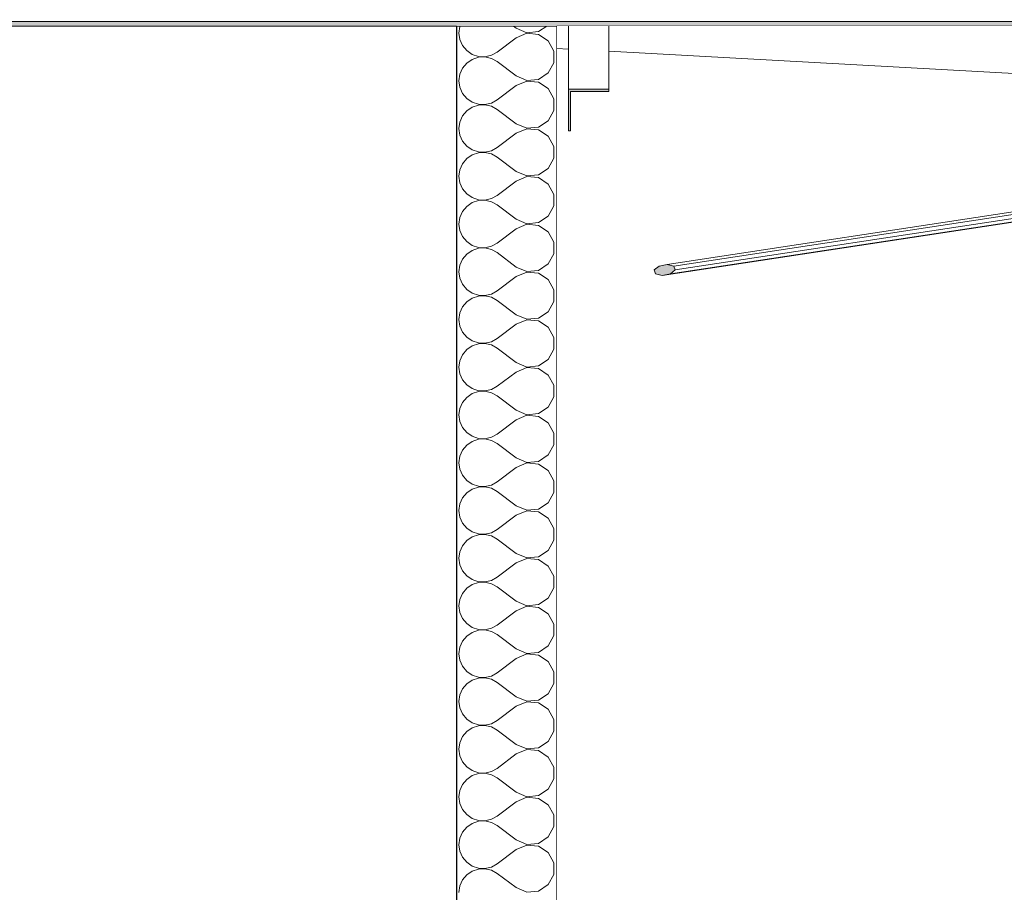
# Model space of a CAD drawing. Header units: millimetres. Extents: x -12989 to 402831, y -50461 to 30884.
# Tile 62 of 175: x 365589 to 367061, y -40675 to -39369. Entities that reach past the tile are written whole.
import ezdxf

# ---------------------------------------------------------------- set-up
doc = ezdxf.new("R2010")
doc.units = ezdxf.units.MM
doc.header["$MEASUREMENT"] = 0
doc.linetypes.add('Wipeout_Contour', pattern=[1000, 0, -1000])
for name, color, linetype in [('A_OZN_ODNOSNIKI', 7, 'Continuous'), ('AS_Belki.Import IFC', 7, 'Continuous'), ('Nowe_04-ŚCIANY DZIAŁOWE', 7, 'Continuous'), ('Nowe_A__DACHY', 7, 'Continuous')]:
    doc.layers.add(name, color=color, linetype=linetype)
for name, color, linetype, lineweight in [('A_OZN_ODNOSNIKI_Nr_pióra__6', 7, 'Continuous', 13), ('A_OZN_ODNOSNIKI_Nr_pióra__85', 7, 'Continuous', 13), ('AS_Belki.Import IFC_Nr_pióra__1', 7, 'Continuous', 13), ('AS_Belki.Import IFC_Nr_pióra__90', 7, 'Continuous', 13), ('Nowe_04-ŚCIANY DZIAŁOWE_Nr_pióra__27', 7, 'Continuous', 25), ('Nowe_A__DACHY_Nr_pióra__52', 7, 'Continuous', 15), ('Nowe_A__DACHY_Nr_pióra__72', 7, 'Continuous', 13)]:
    doc.layers.add(name, color=color, linetype=linetype, lineweight=lineweight)
doc.layers.add('Nowe_04-ŚCIANY DZIAŁOWE_Nr_pióra__174', color=7, linetype='Continuous', lineweight=5, true_color=0x6a6a6a)
doc.layers.add('Nowe_A__DACHY_Nr_pióra__162', color=7, linetype='Continuous', lineweight=5, true_color=0x6a6a6a)
doc.styles.add('STYL_AUTOMATYCZNY_6', font='arial.ttf')

# ---------------------------------------------------------------- blocks, each defined once
blk = doc.blocks.new('*X18', base_point=(362576.7, -45960.6))
at = {"layer": 'Nowe_04-ŚCIANY DZIAŁOWE_Nr_pióra__174', "color": 251, "linetype": 'Continuous', "lineweight": 5, "true_color": 0x6a6a6a}
for p, q in [((366247.6, -39378.9), (366247.4, -39379.4)), ((366331.8, -39382), (366327.6, -39378.9)), ((366365.1, -39387.1), (366377.5, -39378.9)), ((366247.4, -39379.4), (366246.1, -39389.2)), ((366246.1, -39389.2), (366247.4, -39398.9)), ((366331.8, -39382), (366347.8, -39388.8)), ((366347.8, -39389.6), (366331.8, -39396.3)), ((366347.8, -39388.8), (366365.1, -39387.1)), ((366365.1, -39391.2), (366347.8, -39389.6)), ((366379.6, -39400.8), (366365.1, -39391.2)), ((366247.4, -39398.9), (366251.4, -39407.9)), ((366251.4, -39407.9), (366257.7, -39415.5)), ((366331.8, -39396.3), (366303.2, -39417.7)), ((366387.8, -39416.2), (366379.6, -39400.8)), ((366257.7, -39415.5), (366265.8, -39421.1)), ((366265.8, -39421.1), (366275.1, -39424.3)), ((366285, -39424.7), (366294.6, -39422.5)), ((366294.6, -39422.5), (366303.2, -39417.7)), ((366387.8, -39433.6), (366387.8, -39416.2)), ((366257.7, -39434.2), (366251.4, -39441.8)), ((366265.8, -39428.6), (366257.7, -39434.2)), ((366275.1, -39425.5), (366265.8, -39428.6)), ((366275.1, -39424.3), (366285, -39424.7)), ((366285, -39425), (366275.1, -39425.5)), ((366294.6, -39427.3), (366285, -39425)), ((366303.2, -39432), (366294.6, -39427.3)), ((366331.8, -39453.4), (366303.2, -39432)), ((366379.6, -39448.9), (366387.8, -39433.6)), ((366247.4, -39450.8), (366246.1, -39460.6)), ((366251.4, -39441.8), (366247.4, -39450.8)), ((366365.1, -39458.5), (366379.6, -39448.9)), ((366246.1, -39460.6), (366247.4, -39470.4)), ((366331.8, -39453.4), (366347.8, -39460.2)), ((366347.8, -39461), (366331.8, -39467.7)), ((366347.8, -39460.2), (366365.1, -39458.5)), ((366365.1, -39462.6), (366347.8, -39461)), ((366379.6, -39472.3), (366365.1, -39462.6)), ((366247.4, -39470.4), (366251.4, -39479.4)), ((366251.4, -39479.4), (366257.7, -39487)), ((366331.8, -39467.7), (366303.2, -39489.2)), ((366387.8, -39487.6), (366379.6, -39472.3)), ((366257.7, -39487), (366265.8, -39492.5)), ((366265.8, -39492.5), (366275.1, -39495.7)), ((366275.1, -39495.7), (366285, -39496.2)), ((366285, -39496.5), (366275.1, -39496.9)), ((366285, -39496.2), (366294.6, -39493.9)), ((366294.6, -39498.7), (366285, -39496.5)), ((366294.6, -39493.9), (366303.2, -39489.2)), ((366387.8, -39505), (366387.8, -39487.6)), ((366257.7, -39505.7), (366251.4, -39513.2)), ((366265.8, -39500.1), (366257.7, -39505.7)), ((366275.1, -39496.9), (366265.8, -39500.1)), ((366303.2, -39503.4), (366294.6, -39498.7)), ((366331.8, -39524.9), (366303.2, -39503.4)), ((366379.6, -39520.3), (366387.8, -39505)), ((366247.4, -39522.3), (366246.1, -39532)), ((366251.4, -39513.2), (366247.4, -39522.3)), ((366331.8, -39524.9), (366347.8, -39531.6)), ((366365.1, -39530), (366379.6, -39520.3)), ((366246.1, -39532), (366247.4, -39541.8)), ((366331.8, -39539.2), (366303.2, -39560.6)), ((366347.8, -39532.4), (366331.8, -39539.2)), ((366347.8, -39531.6), (366365.1, -39530)), ((366365.1, -39534.1), (366347.8, -39532.4)), ((366379.6, -39543.7), (366365.1, -39534.1)), ((366247.4, -39541.8), (366251.4, -39550.8)), ((366251.4, -39550.8), (366257.7, -39558.4)), ((366387.8, -39559), (366379.6, -39543.7)), ((366257.7, -39558.4), (366265.8, -39564)), ((366265.8, -39564), (366275.1, -39567.1)), ((366275.1, -39568.4), (366265.8, -39571.5)), ((366275.1, -39567.1), (366285, -39567.6)), ((366285, -39567.9), (366275.1, -39568.4)), ((366285, -39567.6), (366294.6, -39565.4)), ((366294.6, -39570.1), (366285, -39567.9)), ((366294.6, -39565.4), (366303.2, -39560.6)), ((366303.2, -39574.9), (366294.6, -39570.1)), ((366387.8, -39576.4), (366387.8, -39559)), ((366251.4, -39584.7), (366247.4, -39593.7)), ((366257.7, -39577.1), (366251.4, -39584.7)), ((366265.8, -39571.5), (366257.7, -39577.1)), ((366331.8, -39596.3), (366303.2, -39574.9)), ((366379.6, -39591.8), (366387.8, -39576.4)), ((366247.4, -39593.7), (366246.1, -39603.4)), ((366331.8, -39596.3), (366347.8, -39603)), ((366365.1, -39601.4), (366379.6, -39591.8)), ((366246.1, -39603.4), (366247.4, -39613.2)), ((366247.4, -39613.2), (366251.4, -39622.2)), ((366331.8, -39610.6), (366303.2, -39632)), ((366347.8, -39603.9), (366331.8, -39610.6)), ((366347.8, -39603), (366365.1, -39601.4)), ((366365.1, -39605.5), (366347.8, -39603.9)), ((366379.6, -39615.1), (366365.1, -39605.5)), ((366251.4, -39622.2), (366257.7, -39629.8)), ((366387.8, -39630.5), (366379.6, -39615.1)), ((366257.7, -39629.8), (366265.8, -39635.4)), ((366265.8, -39642.9), (366257.7, -39648.5)), ((366265.8, -39635.4), (366275.1, -39638.5)), ((366275.1, -39639.8), (366265.8, -39642.9)), ((366275.1, -39638.5), (366285, -39639)), ((366285, -39639.3), (366275.1, -39639.8)), ((366285, -39639), (366294.6, -39636.8)), ((366294.6, -39641.5), (366285, -39639.3)), ((366294.6, -39636.8), (366303.2, -39632)), ((366303.2, -39646.3), (366294.6, -39641.5)), ((366387.8, -39647.9), (366387.8, -39630.5)), ((366251.4, -39656.1), (366247.4, -39665.1)), ((366257.7, -39648.5), (366251.4, -39656.1)), ((366331.8, -39667.7), (366303.2, -39646.3)), ((366379.6, -39663.2), (366387.8, -39647.9)), ((366247.4, -39665.1), (366246.1, -39674.9)), ((366331.8, -39667.7), (366347.8, -39674.5)), ((366347.8, -39674.5), (366365.1, -39672.8)), ((366365.1, -39672.8), (366379.6, -39663.2)), ((366246.1, -39674.9), (366247.4, -39684.6)), ((366247.4, -39684.6), (366251.4, -39693.7)), ((366331.8, -39682), (366303.2, -39703.4)), ((366347.8, -39675.3), (366331.8, -39682)), ((366365.1, -39676.9), (366347.8, -39675.3)), ((366379.6, -39686.6), (366365.1, -39676.9)), ((366387.8, -39701.9), (366379.6, -39686.6)), ((366251.4, -39693.7), (366257.7, -39701.2)), ((366257.7, -39701.2), (366265.8, -39706.8)), ((366387.8, -39719.3), (366387.8, -39701.9)), ((366265.8, -39714.4), (366257.7, -39719.9)), ((366265.8, -39706.8), (366275.1, -39710)), ((366275.1, -39711.2), (366265.8, -39714.4)), ((366275.1, -39710), (366285, -39710.4)), ((366285, -39710.7), (366275.1, -39711.2)), ((366285, -39710.4), (366294.6, -39708.2)), ((366294.6, -39713), (366285, -39710.7)), ((366294.6, -39708.2), (366303.2, -39703.4)), ((366303.2, -39717.7), (366294.6, -39713)), ((366251.4, -39727.5), (366247.4, -39736.5)), ((366257.7, -39719.9), (366251.4, -39727.5)), ((366331.8, -39739.2), (366303.2, -39717.7)), ((366379.6, -39734.6), (366387.8, -39719.3)), ((366247.4, -39736.5), (366246.1, -39746.3)), ((366246.1, -39746.3), (366247.4, -39756.1)), ((366331.8, -39739.2), (366347.8, -39745.9)), ((366347.8, -39746.7), (366331.8, -39753.4)), ((366347.8, -39745.9), (366365.1, -39744.3)), ((366365.1, -39748.4), (366347.8, -39746.7)), ((366365.1, -39744.3), (366379.6, -39734.6)), ((366247.4, -39756.1), (366251.4, -39765.1)), ((366331.8, -39753.4), (366303.2, -39774.9)), ((366379.6, -39758), (366365.1, -39748.4)), ((366387.8, -39773.3), (366379.6, -39758)), ((366251.4, -39765.1), (366257.7, -39772.7)), ((366257.7, -39772.7), (366265.8, -39778.3)), ((366294.6, -39779.6), (366303.2, -39774.9)), ((366387.8, -39790.7), (366387.8, -39773.3)), ((366265.8, -39785.8), (366257.7, -39791.4)), ((366265.8, -39778.3), (366275.1, -39781.4)), ((366275.1, -39782.6), (366265.8, -39785.8)), ((366275.1, -39781.4), (366285, -39781.9)), ((366285, -39782.2), (366275.1, -39782.6)), ((366285, -39781.9), (366294.6, -39779.6)), ((366294.6, -39784.4), (366285, -39782.2)), ((366303.2, -39789.2), (366294.6, -39784.4)), ((366331.8, -39810.6), (366303.2, -39789.2)), ((366379.6, -39806.1), (366387.8, -39790.7)), ((366251.4, -39799), (366247.4, -39808)), ((366257.7, -39791.4), (366251.4, -39799)), ((366247.4, -39808), (366246.1, -39817.7)), ((366246.1, -39817.7), (366247.4, -39827.5)), ((366331.8, -39810.6), (366347.8, -39817.3)), ((366347.8, -39818.1), (366331.8, -39824.9)), ((366347.8, -39817.3), (366365.1, -39815.7)), ((366365.1, -39819.8), (366347.8, -39818.1)), ((366365.1, -39815.7), (366379.6, -39806.1)), ((366379.6, -39829.4), (366365.1, -39819.8)), ((366247.4, -39827.5), (366251.4, -39836.5)), ((366331.8, -39824.9), (366303.2, -39846.3)), ((366387.8, -39844.8), (366379.6, -39829.4)), ((366251.4, -39836.5), (366257.7, -39844.1)), ((366257.7, -39844.1), (366265.8, -39849.7)), ((366265.8, -39849.7), (366275.1, -39852.8)), ((366294.6, -39851.1), (366303.2, -39846.3)), ((366387.8, -39862.1), (366387.8, -39844.8)), ((366257.7, -39862.8), (366251.4, -39870.4)), ((366265.8, -39857.2), (366257.7, -39862.8)), ((366275.1, -39854.1), (366265.8, -39857.2)), ((366275.1, -39852.8), (366285, -39853.3)), ((366285, -39853.6), (366275.1, -39854.1)), ((366285, -39853.3), (366294.6, -39851.1)), ((366294.6, -39855.8), (366285, -39853.6)), ((366303.2, -39860.6), (366294.6, -39855.8)), ((366331.8, -39882), (366303.2, -39860.6)), ((366379.6, -39877.5), (366387.8, -39862.1)), ((366247.4, -39879.4), (366246.1, -39889.2)), ((366251.4, -39870.4), (366247.4, -39879.4)), ((366365.1, -39887.1), (366379.6, -39877.5)), ((366246.1, -39889.2), (366247.4, -39898.9)), ((366331.8, -39882), (366347.8, -39888.8)), ((366347.8, -39889.6), (366331.8, -39896.3)), ((366347.8, -39888.8), (366365.1, -39887.1)), ((366365.1, -39891.2), (366347.8, -39889.6)), ((366379.6, -39900.8), (366365.1, -39891.2)), ((366247.4, -39898.9), (366251.4, -39907.9)), ((366251.4, -39907.9), (366257.7, -39915.5)), ((366331.8, -39896.3), (366303.2, -39917.7)), ((366387.8, -39916.2), (366379.6, -39900.8)), ((366257.7, -39915.5), (366265.8, -39921.1)), ((366265.8, -39921.1), (366275.1, -39924.3)), ((366285, -39924.7), (366294.6, -39922.5)), ((366294.6, -39922.5), (366303.2, -39917.7)), ((366387.8, -39933.6), (366387.8, -39916.2)), ((366257.7, -39934.2), (366251.4, -39941.8)), ((366265.8, -39928.6), (366257.7, -39934.2)), ((366275.1, -39925.5), (366265.8, -39928.6)), ((366275.1, -39924.3), (366285, -39924.7)), ((366285, -39925), (366275.1, -39925.5)), ((366294.6, -39927.3), (366285, -39925)), ((366303.2, -39932), (366294.6, -39927.3)), ((366331.8, -39953.4), (366303.2, -39932)), ((366379.6, -39948.9), (366387.8, -39933.6)), ((366247.4, -39950.8), (366246.1, -39960.6)), ((366251.4, -39941.8), (366247.4, -39950.8)), ((366365.1, -39958.5), (366379.6, -39948.9)), ((366246.1, -39960.6), (366247.4, -39970.4)), ((366331.8, -39967.7), (366303.2, -39989.2)), ((366331.8, -39953.4), (366347.8, -39960.2)), ((366347.8, -39961), (366331.8, -39967.7)), ((366347.8, -39960.2), (366365.1, -39958.5)), ((366365.1, -39962.6), (366347.8, -39961)), ((366379.6, -39972.3), (366365.1, -39962.6)), ((366247.4, -39970.4), (366251.4, -39979.4)), ((366251.4, -39979.4), (366257.7, -39987)), ((366387.8, -39987.6), (366379.6, -39972.3)), ((366257.7, -39987), (366265.8, -39992.5)), ((366265.8, -39992.5), (366275.1, -39995.7)), ((366275.1, -39996.9), (366265.8, -40000.1)), ((366275.1, -39995.7), (366285, -39996.2)), ((366285, -39996.5), (366275.1, -39996.9)), ((366285, -39996.2), (366294.6, -39993.9)), ((366294.6, -39998.7), (366285, -39996.5)), ((366294.6, -39993.9), (366303.2, -39989.2)), ((366387.8, -40005), (366387.8, -39987.6)), ((366257.7, -40005.7), (366251.4, -40013.2)), ((366265.8, -40000.1), (366257.7, -40005.7)), ((366303.2, -40003.4), (366294.6, -39998.7)), ((366331.8, -40024.9), (366303.2, -40003.4)), ((366379.6, -40020.3), (366387.8, -40005)), ((366247.4, -40022.3), (366246.1, -40032)), ((366251.4, -40013.2), (366247.4, -40022.3)), ((366331.8, -40024.9), (366347.8, -40031.6)), ((366365.1, -40030), (366379.6, -40020.3)), ((366246.1, -40032), (366247.4, -40041.8)), ((366331.8, -40039.2), (366303.2, -40060.6)), ((366347.8, -40032.4), (366331.8, -40039.2)), ((366347.8, -40031.6), (366365.1, -40030)), ((366365.1, -40034.1), (366347.8, -40032.4)), ((366379.6, -40043.7), (366365.1, -40034.1)), ((366247.4, -40041.8), (366251.4, -40050.8)), ((366251.4, -40050.8), (366257.7, -40058.4)), ((366387.8, -40059), (366379.6, -40043.7)), ((366257.7, -40058.4), (366265.8, -40064)), ((366265.8, -40064), (366275.1, -40067.1)), ((366275.1, -40068.4), (366265.8, -40071.5)), ((366275.1, -40067.1), (366285, -40067.6)), ((366285, -40067.9), (366275.1, -40068.4)), ((366285, -40067.6), (366294.6, -40065.4)), ((366294.6, -40070.1), (366285, -40067.9)), ((366294.6, -40065.4), (366303.2, -40060.6)), ((366303.2, -40074.9), (366294.6, -40070.1)), ((366387.8, -40076.4), (366387.8, -40059)), ((366251.4, -40084.7), (366247.4, -40093.7)), ((366257.7, -40077.1), (366251.4, -40084.7)), ((366265.8, -40071.5), (366257.7, -40077.1)), ((366331.8, -40096.3), (366303.2, -40074.9)), ((366379.6, -40091.8), (366387.8, -40076.4)), ((366247.4, -40093.7), (366246.1, -40103.4)), ((366331.8, -40096.3), (366347.8, -40103)), ((366365.1, -40101.4), (366379.6, -40091.8)), ((366246.1, -40103.4), (366247.4, -40113.2)), ((366247.4, -40113.2), (366251.4, -40122.2)), ((366331.8, -40110.6), (366303.2, -40132)), ((366347.8, -40103.9), (366331.8, -40110.6)), ((366347.8, -40103), (366365.1, -40101.4)), ((366365.1, -40105.5), (366347.8, -40103.9)), ((366379.6, -40115.1), (366365.1, -40105.5)), ((366251.4, -40122.2), (366257.7, -40129.8)), ((366387.8, -40130.5), (366379.6, -40115.1)), ((366257.7, -40129.8), (366265.8, -40135.4)), ((366265.8, -40142.9), (366257.7, -40148.5)), ((366265.8, -40135.4), (366275.1, -40138.5)), ((366275.1, -40139.8), (366265.8, -40142.9)), ((366275.1, -40138.5), (366285, -40139)), ((366285, -40139.3), (366275.1, -40139.8)), ((366285, -40139), (366294.6, -40136.8)), ((366294.6, -40141.5), (366285, -40139.3)), ((366294.6, -40136.8), (366303.2, -40132)), ((366303.2, -40146.3), (366294.6, -40141.5)), ((366387.8, -40147.9), (366387.8, -40130.5)), ((366251.4, -40156.1), (366247.4, -40165.1)), ((366257.7, -40148.5), (366251.4, -40156.1)), ((366331.8, -40167.7), (366303.2, -40146.3)), ((366379.6, -40163.2), (366387.8, -40147.9)), ((366247.4, -40165.1), (366246.1, -40174.9)), ((366331.8, -40167.7), (366347.8, -40174.5)), ((366347.8, -40174.5), (366365.1, -40172.8)), ((366365.1, -40172.8), (366379.6, -40163.2)), ((366246.1, -40174.9), (366247.4, -40184.6)), ((366247.4, -40184.6), (366251.4, -40193.7)), ((366331.8, -40182), (366303.2, -40203.4)), ((366347.8, -40175.3), (366331.8, -40182)), ((366365.1, -40176.9), (366347.8, -40175.3)), ((366379.6, -40186.6), (366365.1, -40176.9)), ((366387.8, -40201.9), (366379.6, -40186.6)), ((366251.4, -40193.7), (366257.7, -40201.2)), ((366257.7, -40201.2), (366265.8, -40206.8)), ((366387.8, -40219.3), (366387.8, -40201.9)), ((366265.8, -40214.4), (366257.7, -40219.9)), ((366265.8, -40206.8), (366275.1, -40210)), ((366275.1, -40211.2), (366265.8, -40214.4)), ((366275.1, -40210), (366285, -40210.4)), ((366285, -40210.7), (366275.1, -40211.2)), ((366285, -40210.4), (366294.6, -40208.2)), ((366294.6, -40213), (366285, -40210.7)), ((366294.6, -40208.2), (366303.2, -40203.4)), ((366303.2, -40217.7), (366294.6, -40213)), ((366331.8, -40239.2), (366303.2, -40217.7)), ((366251.4, -40227.5), (366247.4, -40236.5)), ((366257.7, -40219.9), (366251.4, -40227.5)), ((366379.6, -40234.6), (366387.8, -40219.3)), ((366247.4, -40236.5), (366246.1, -40246.3)), ((366246.1, -40246.3), (366247.4, -40256.1)), ((366331.8, -40239.2), (366347.8, -40245.9)), ((366347.8, -40246.7), (366331.8, -40253.4)), ((366347.8, -40245.9), (366365.1, -40244.3)), ((366365.1, -40248.4), (366347.8, -40246.7)), ((366365.1, -40244.3), (366379.6, -40234.6)), ((366247.4, -40256.1), (366251.4, -40265.1)), ((366331.8, -40253.4), (366303.2, -40274.9)), ((366379.6, -40258), (366365.1, -40248.4)), ((366387.8, -40273.3), (366379.6, -40258)), ((366251.4, -40265.1), (366257.7, -40272.7)), ((366257.7, -40272.7), (366265.8, -40278.3)), ((366294.6, -40279.6), (366303.2, -40274.9)), ((366387.8, -40290.7), (366387.8, -40273.3)), ((366257.7, -40291.4), (366251.4, -40299)), ((366265.8, -40285.8), (366257.7, -40291.4)), ((366265.8, -40278.3), (366275.1, -40281.4)), ((366275.1, -40282.6), (366265.8, -40285.8)), ((366275.1, -40281.4), (366285, -40281.9)), ((366285, -40282.2), (366275.1, -40282.6)), ((366285, -40281.9), (366294.6, -40279.6)), ((366294.6, -40284.4), (366285, -40282.2)), ((366303.2, -40289.2), (366294.6, -40284.4)), ((366331.8, -40310.6), (366303.2, -40289.2)), ((366379.6, -40306.1), (366387.8, -40290.7)), ((366251.4, -40299), (366247.4, -40308)), ((366365.1, -40315.7), (366379.6, -40306.1)), ((366247.4, -40308), (366246.1, -40317.7)), ((366246.1, -40317.7), (366247.4, -40327.5)), ((366331.8, -40310.6), (366347.8, -40317.3)), ((366347.8, -40318.1), (366331.8, -40324.9)), ((366347.8, -40317.3), (366365.1, -40315.7)), ((366365.1, -40319.8), (366347.8, -40318.1)), ((366379.6, -40329.4), (366365.1, -40319.8)), ((366247.4, -40327.5), (366251.4, -40336.5)), ((366331.8, -40324.9), (366303.2, -40346.3)), ((366387.8, -40344.8), (366379.6, -40329.4)), ((366251.4, -40336.5), (366257.7, -40344.1)), ((366257.7, -40344.1), (366265.8, -40349.7)), ((366265.8, -40349.7), (366275.1, -40352.8)), ((366294.6, -40351.1), (366303.2, -40346.3)), ((366387.8, -40362.1), (366387.8, -40344.8)), ((366257.7, -40362.8), (366251.4, -40370.4)), ((366265.8, -40357.2), (366257.7, -40362.8)), ((366275.1, -40354.1), (366265.8, -40357.2)), ((366275.1, -40352.8), (366285, -40353.3)), ((366285, -40353.6), (366275.1, -40354.1)), ((366285, -40353.3), (366294.6, -40351.1)), ((366294.6, -40355.8), (366285, -40353.6)), ((366303.2, -40360.6), (366294.6, -40355.8)), ((366331.8, -40382), (366303.2, -40360.6)), ((366379.6, -40377.5), (366387.8, -40362.1)), ((366247.4, -40379.4), (366246.1, -40389.2)), ((366251.4, -40370.4), (366247.4, -40379.4)), ((366365.1, -40387.1), (366379.6, -40377.5)), ((366246.1, -40389.2), (366247.4, -40398.9)), ((366331.8, -40382), (366347.8, -40388.8)), ((366347.8, -40389.6), (366331.8, -40396.3)), ((366347.8, -40388.8), (366365.1, -40387.1)), ((366365.1, -40391.2), (366347.8, -40389.6)), ((366379.6, -40400.8), (366365.1, -40391.2)), ((366247.4, -40398.9), (366251.4, -40407.9)), ((366251.4, -40407.9), (366257.7, -40415.5)), ((366331.8, -40396.3), (366303.2, -40417.7)), ((366387.8, -40416.2), (366379.6, -40400.8)), ((366257.7, -40415.5), (366265.8, -40421.1)), ((366265.8, -40421.1), (366275.1, -40424.3)), ((366285, -40424.7), (366294.6, -40422.5)), ((366294.6, -40422.5), (366303.2, -40417.7)), ((366387.8, -40433.6), (366387.8, -40416.2)), ((366257.7, -40434.2), (366251.4, -40441.8)), ((366265.8, -40428.6), (366257.7, -40434.2)), ((366275.1, -40425.5), (366265.8, -40428.6)), ((366275.1, -40424.3), (366285, -40424.7)), ((366285, -40425), (366275.1, -40425.5)), ((366294.6, -40427.3), (366285, -40425)), ((366303.2, -40432), (366294.6, -40427.3)), ((366331.8, -40453.4), (366303.2, -40432)), ((366379.6, -40448.9), (366387.8, -40433.6)), ((366247.4, -40450.8), (366246.1, -40460.6)), ((366251.4, -40441.8), (366247.4, -40450.8)), ((366331.8, -40453.4), (366347.8, -40460.2)), ((366365.1, -40458.5), (366379.6, -40448.9)), ((366246.1, -40460.6), (366247.4, -40470.4)), ((366331.8, -40467.7), (366303.2, -40489.2)), ((366347.8, -40461), (366331.8, -40467.7)), ((366347.8, -40460.2), (366365.1, -40458.5)), ((366365.1, -40462.6), (366347.8, -40461)), ((366379.6, -40472.3), (366365.1, -40462.6)), ((366247.4, -40470.4), (366251.4, -40479.4)), ((366251.4, -40479.4), (366257.7, -40487)), ((366387.8, -40487.6), (366379.6, -40472.3)), ((366257.7, -40487), (366265.8, -40492.5)), ((366265.8, -40492.5), (366275.1, -40495.7)), ((366275.1, -40496.9), (366265.8, -40500.1)), ((366275.1, -40495.7), (366285, -40496.2)), ((366285, -40496.5), (366275.1, -40496.9)), ((366285, -40496.2), (366294.6, -40493.9)), ((366294.6, -40498.7), (366285, -40496.5)), ((366294.6, -40493.9), (366303.2, -40489.2)), ((366387.8, -40505), (366387.8, -40487.6)), ((366257.7, -40505.7), (366251.4, -40513.2)), ((366265.8, -40500.1), (366257.7, -40505.7)), ((366303.2, -40503.4), (366294.6, -40498.7)), ((366331.8, -40524.9), (366303.2, -40503.4)), ((366379.6, -40520.3), (366387.8, -40505)), ((366247.4, -40522.3), (366246.1, -40532)), ((366251.4, -40513.2), (366247.4, -40522.3)), ((366331.8, -40524.9), (366347.8, -40531.6)), ((366365.1, -40530), (366379.6, -40520.3)), ((366246.1, -40532), (366247.4, -40541.8)), ((366247.4, -40541.8), (366251.4, -40550.8)), ((366331.8, -40539.2), (366303.2, -40560.6)), ((366347.8, -40532.4), (366331.8, -40539.2)), ((366347.8, -40531.6), (366365.1, -40530)), ((366365.1, -40534.1), (366347.8, -40532.4)), ((366379.6, -40543.7), (366365.1, -40534.1)), ((366251.4, -40550.8), (366257.7, -40558.4)), ((366387.8, -40559), (366379.6, -40543.7)), ((366257.7, -40558.4), (366265.8, -40564)), ((366265.8, -40564), (366275.1, -40567.1)), ((366275.1, -40568.4), (366265.8, -40571.5)), ((366275.1, -40567.1), (366285, -40567.6)), ((366285, -40567.9), (366275.1, -40568.4)), ((366285, -40567.6), (366294.6, -40565.4)), ((366294.6, -40570.1), (366285, -40567.9)), ((366294.6, -40565.4), (366303.2, -40560.6)), ((366303.2, -40574.9), (366294.6, -40570.1)), ((366387.8, -40576.4), (366387.8, -40559)), ((366251.4, -40584.7), (366247.4, -40593.7)), ((366257.7, -40577.1), (366251.4, -40584.7)), ((366265.8, -40571.5), (366257.7, -40577.1)), ((366331.8, -40596.3), (366303.2, -40574.9)), ((366379.6, -40591.8), (366387.8, -40576.4)), ((366247.4, -40593.7), (366246.1, -40603.4)), ((366331.8, -40596.3), (366347.8, -40603)), ((366365.1, -40601.4), (366379.6, -40591.8)), ((366246.1, -40603.4), (366247.4, -40613.2)), ((366247.4, -40613.2), (366251.4, -40622.2)), ((366331.8, -40610.6), (366303.2, -40632)), ((366347.8, -40603.9), (366331.8, -40610.6)), ((366347.8, -40603), (366365.1, -40601.4)), ((366365.1, -40605.5), (366347.8, -40603.9)), ((366379.6, -40615.1), (366365.1, -40605.5)), ((366387.8, -40630.5), (366379.6, -40615.1)), ((366251.4, -40622.2), (366257.7, -40629.8)), ((366257.7, -40629.8), (366265.8, -40635.4)), ((366265.8, -40642.9), (366257.7, -40648.5)), ((366265.8, -40635.4), (366275.1, -40638.5)), ((366275.1, -40639.8), (366265.8, -40642.9)), ((366275.1, -40638.5), (366285, -40639)), ((366285, -40639.3), (366275.1, -40639.8)), ((366285, -40639), (366294.6, -40636.8)), ((366294.6, -40641.5), (366285, -40639.3)), ((366294.6, -40636.8), (366303.2, -40632)), ((366303.2, -40646.3), (366294.6, -40641.5)), ((366387.8, -40647.9), (366387.8, -40630.5)), ((366251.4, -40656.1), (366247.4, -40665.1)), ((366257.7, -40648.5), (366251.4, -40656.1)), ((366331.8, -40667.7), (366303.2, -40646.3)), ((366379.6, -40663.2), (366387.8, -40647.9)), ((366247.4, -40665.1), (366246.1, -40674.9)), ((366331.8, -40667.7), (366347.8, -40674.5)), ((366347.8, -40674.5), (366365.1, -40672.8)), ((366365.1, -40672.8), (366379.6, -40663.2))]:
    blk.add_line(p, q, dxfattribs=at)
blk = doc.blocks.new('ElemPrzekroju_7_1', base_point=(362576.7, -45960.6))
at = {"color": 254, "linetype": 'Wipeout_Contour', "lineweight": 0, "ltscale": 1843647.524760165}
blk.add_wipeout([(366242.5, -39378.9), (366242.5, -43900.6), (366292.5, -43900.6), (366392.5, -43900.6), (366392.5, -39378.9)], dxfattribs=at).dxf.layer = 'Nowe_04-ŚCIANY DZIAŁOWE'
at = {"layer": 'Nowe_04-ŚCIANY DZIAŁOWE_Nr_pióra__27', "color": 7, "linetype": 'Continuous', "lineweight": 25}
for p, q in [((366242.5, -39378.9), (366242.5, -42910.6)), ((366392.5, -39378.9), (366242.5, -39378.9)), ((366392.5, -39378.9), (366392.5, -42910.6))]:
    blk.add_line(p, q, dxfattribs=at)
at = {"layer": 'Nowe_04-ŚCIANY DZIAŁOWE', "lineweight": 0}
blk.add_blockref('*X18', (362576.7, -45960.6), dxfattribs=at)
blk = doc.blocks.new('ElemPrzekroju_8_1', base_point=(362576.7, -45960.6))
at = {"color": 254, "linetype": 'Wipeout_Contour', "lineweight": 0, "ltscale": 6641683.593556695}
blk.add_wipeout([(366410.1, -39413.3), (366392.5, -39412.3), (366392.5, -42950.6), (366398.2, -42950.6), (366994, -42950.6), (368142.5, -42950.6), (368142.5, -39509.4), (366550.1, -39751.9), (366540, -39749.5), (366538, -39743.6), (366545.2, -39737.8), (366557.4, -39735.4), (368075.4, -39504.2), (366470.1, -39416.5), (366470.1, -39476.5), (366413.1, -39476.5), (366413.1, -39535.5), (366410.1, -39535.5)], dxfattribs=at).dxf.layer = 'Nowe_04-ŚCIANY DZIAŁOWE'
blk = doc.blocks.new('*X189', base_point=(362576.7, -45960.6))
at = {"layer": 'Nowe_A__DACHY_Nr_pióra__162', "linetype": 'Continuous', "lineweight": 5, "true_color": 0x6a6a6a}
blk.add_hatch(color=251, dxfattribs=at).paths.add_polyline_path([(399106.7, -39371.7), (362046.7, -39371.7), (362046.7, -39378.9), (399106.7, -39378.9)])
blk = doc.blocks.new('ElemPrzekroju_174_1', base_point=(362576.7, -45960.6))
at = {"color": 254, "linetype": 'Wipeout_Contour', "lineweight": 0, "ltscale": 1530407.977953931}
blk.add_wipeout([(399106.7, -39164.6), (362046.7, -39164.6), (362046.7, -39371.7), (399106.7, -39371.7)], dxfattribs=at).dxf.layer = 'Nowe_A__DACHY'
at = {"color": 254, "linetype": 'Wipeout_Contour', "lineweight": 0, "ltscale": 1530452.073854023}
blk.add_wipeout([(399106.7, -39371.7), (362046.7, -39371.7), (362046.7, -39378.9), (399106.7, -39378.9)], dxfattribs=at).dxf.layer = 'Nowe_A__DACHY'
at = {"layer": 'Nowe_A__DACHY_Nr_pióra__52', "color": 7, "linetype": 'Continuous', "lineweight": 15}
blk.add_line((399106.7, -39371.7), (362046.7, -39371.7), dxfattribs=at)
at = {"layer": 'Nowe_A__DACHY_Nr_pióra__72', "color": 7, "linetype": 'Continuous', "lineweight": 13}
for p, q in [((366242.5, -39378.9), (362226.7, -39378.9)), ((368142.5, -39378.9), (366392.5, -39378.9))]:
    blk.add_line(p, q, dxfattribs=at)
at = {"layer": 'Nowe_A__DACHY', "lineweight": 0}
blk.add_blockref('*X189', (362576.7, -45960.6), dxfattribs=at)
blk = doc.blocks.new('ElemPrzekroju_210_1', base_point=(362576.7, -45960.6))
at = {"color": 254, "linetype": 'Wipeout_Contour', "lineweight": 0, "ltscale": 1474052.563294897}
blk.add_wipeout([(366392.5, -39412.3), (366410.1, -39413.3), (366410.1, -39378.9), (366392.5, -39378.9)], dxfattribs=at).dxf.layer = 'AS_Belki.Import IFC'
at = {"color": 254, "linetype": 'Wipeout_Contour', "lineweight": 0, "ltscale": 2217506.63309594}
blk.add_wipeout([(367550.2, -39378.9), (366470.1, -39378.9), (366470.1, -39416.5), (368075.4, -39504.2), (368142.5, -39494), (368142.5, -39411.3)], dxfattribs=at).dxf.layer = 'AS_Belki.Import IFC'
at = {"layer": 'AS_Belki.Import IFC_Nr_pióra__90', "color": 7, "linetype": 'Continuous', "lineweight": 13}
for p, q in [((366392.5, -39412.3), (366410.1, -39413.3)), ((366470.1, -39416.5), (368075.4, -39504.2))]:
    blk.add_line(p, q, dxfattribs=at)
blk = doc.blocks.new('ElemPrzekroju_230_1', base_point=(362576.7, -45960.6))
at = {"layer": 'AS_Belki.Import IFC_Nr_pióra__1', "color": 7, "linetype": 'Continuous', "lineweight": 13}
blk.add_line((366413.1, -39535.5), (366410.1, -39535.5), dxfattribs=at)
at = {"color": 254, "linetype": 'Wipeout_Contour', "lineweight": 0, "ltscale": 1474219.851892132}
blk.add_wipeout([(366410.1, -39473.4), (366470.1, -39473.4), (366470.1, -39378.9), (366410.1, -39378.9)], dxfattribs=at).dxf.layer = 'AS_Belki.Import IFC'
at = {"layer": 'AS_Belki.Import IFC', "linetype": 'Continuous', "lineweight": 0, "true_color": 0x000000}
blk.add_hatch(color=18, dxfattribs=at).paths.add_polyline_path([(366410.1, -39473.4), (366410.1, -39535.5), (366413.1, -39535.5), (366413.1, -39476.5), (366470.1, -39476.5), (366470.1, -39473.4)])
at = {"layer": 'AS_Belki.Import IFC_Nr_pióra__1', "color": 7, "linetype": 'Continuous', "lineweight": 13}
for p, q in [((366410.1, -39473.4), (366410.1, -39535.5)), ((366470.1, -39473.4), (366410.1, -39473.4)), ((366413.1, -39476.5), (366413.1, -39535.5)), ((366470.1, -39476.5), (366413.1, -39476.5)), ((366470.1, -39473.4), (366470.1, -39476.5))]:
    blk.add_line(p, q, dxfattribs=at)
at = {"layer": 'AS_Belki.Import IFC_Nr_pióra__90', "color": 7, "linetype": 'Continuous', "lineweight": 13}
for p, q in [((366410.1, -39473.4), (366410.1, -39378.9)), ((366470.1, -39473.4), (366470.1, -39378.9))]:
    blk.add_line(p, q, dxfattribs=at)
blk = doc.blocks.new('ElemPrzekroju_249_1', base_point=(362576.7, -45960.6))
at = {"layer": 'AS_Belki.Import IFC_Nr_pióra__1', "color": 7, "linetype": 'Continuous', "lineweight": 13}
blk.add_line((366538, -39743.6), (366540, -39749.5), dxfattribs=at)
at = {"color": 254, "linetype": 'Wipeout_Contour', "lineweight": 0, "ltscale": 1477930.061942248}
blk.add_wipeout([(366557.4, -39735.4), (366567.5, -39737.8), (368142.5, -39497.9), (368142.5, -39494)], dxfattribs=at).dxf.layer = 'AS_Belki.Import IFC'
at = {"color": 254, "linetype": 'Wipeout_Contour', "lineweight": 0, "ltscale": 1477944.102342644}
blk.add_wipeout([(366567.5, -39737.8), (366569.6, -39743.6), (368142.5, -39504.1), (368142.5, -39497.9)], dxfattribs=at).dxf.layer = 'AS_Belki.Import IFC'
at = {"color": 254, "linetype": 'Wipeout_Contour', "lineweight": 0, "ltscale": 1477941.404930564}
blk.add_wipeout([(366569.6, -39743.6), (366562.4, -39749.5), (368142.5, -39508.9), (368142.5, -39504.1)], dxfattribs=at).dxf.layer = 'AS_Belki.Import IFC'
at = {"color": 254, "linetype": 'Wipeout_Contour', "lineweight": 0, "ltscale": 1477923.556350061}
blk.add_wipeout([(366562.4, -39749.5), (366550.1, -39751.9), (368142.5, -39509.4), (368142.5, -39508.9)], dxfattribs=at).dxf.layer = 'AS_Belki.Import IFC'
at = {"layer": 'AS_Belki.Import IFC', "linetype": 'Continuous', "lineweight": 0, "true_color": 0x000000}
blk.add_hatch(color=18, dxfattribs=at).paths.add_polyline_path([(366545.2, -39737.8), (366538, -39743.6), (366540, -39749.5), (366550.1, -39751.9), (366562.4, -39749.5), (366569.6, -39743.6), (366567.5, -39737.8), (366557.4, -39735.4)])
at = {"layer": 'AS_Belki.Import IFC_Nr_pióra__1', "color": 7, "linetype": 'Continuous', "lineweight": 13}
for p, q in [((366545.2, -39737.8), (366538, -39743.6)), ((366569.6, -39743.6), (366562.4, -39749.5)), ((366567.5, -39737.8), (366569.6, -39743.6))]:
    blk.add_line(p, q, dxfattribs=at)
at = {"layer": 'AS_Belki.Import IFC_Nr_pióra__1', "color": 7, "linetype": 'Continuous', "lineweight": 13, "flags": 128}
for points in [[(366567.5, -39737.8), (366557.4, -39735.4), (366545.2, -39737.8)], [(366540, -39749.5), (366550.1, -39751.9), (366562.4, -39749.5)]]:
    blk.add_lwpolyline(points, dxfattribs=at)
at = {"layer": 'AS_Belki.Import IFC_Nr_pióra__90', "color": 7, "linetype": 'Continuous', "lineweight": 13}
for p, q in [((366557.4, -39735.4), (368142.5, -39494)), ((366550.1, -39751.9), (368142.5, -39509.4)), ((366562.4, -39749.5), (368142.5, -39508.9)), ((366567.5, -39737.8), (368142.5, -39497.9)), ((366569.6, -39743.6), (368142.5, -39504.1))]:
    blk.add_line(p, q, dxfattribs=at)
blk = doc.blocks.new('Etykieta_9_1', base_point=(365315.8, -39378.9))
at = {"color": 254, "linetype": 'Wipeout_Contour', "lineweight": 0, "ltscale": 8817229.744619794}
blk.add_wipeout([(365112.4, -39078.9), (365519.2, -39078.9), (365519.2, -39078.9), (365546.7, -39071.6), (365566.8, -39051.4), (365574.2, -39023.9), (365574.2, -39023.9), (365574.2, -38841.9), (365574.2, -38841.9), (365566.8, -38814.4), (365546.7, -38794.3), (365519.2, -38786.9), (365519.2, -38786.9), (365112.4, -38786.9), (365112.4, -38786.9), (365084.9, -38794.3), (365064.8, -38814.4), (365057.4, -38841.9), (365057.4, -38841.9), (365057.4, -39023.9), (365057.4, -39023.9), (365064.8, -39051.4), (365084.9, -39071.6)], dxfattribs=at).dxf.layer = 'A_OZN_ODNOSNIKI'
at = {"layer": 'A_OZN_ODNOSNIKI_Nr_pióra__85', "color": 7, "linetype": 'Continuous', "lineweight": 13}
for p, q in [((365315.8, -39079.4), (365315.8, -39078.9)), ((365315.8, -39678.4), (365315.8, -39079.4))]:
    blk.add_line(p, q, dxfattribs=at)
at = {"layer": 'A_OZN_ODNOSNIKI_Nr_pióra__85', "color": 7, "linetype": 'Continuous', "lineweight": 13, "flags": 128}
blk.add_lwpolyline([(365112.4, -39078.9, -0.414214), (365057.4, -39023.9), (365057.4, -38841.9, -0.414214), (365112.4, -38786.9), (365519.2, -38786.9, -0.414214), (365574.2, -38841.9), (365574.2, -39023.9, -0.414214), (365519.2, -39078.9)], format="xyb", close=True, dxfattribs=at)
at = {"layer": 'A_OZN_ODNOSNIKI_Nr_pióra__6', "color": 7, "lineweight": 13, "insert": (365166.4, -38856.6), "char_height": 140, "attachment_point": 1, "style": 'STYL_AUTOMATYCZNY_6'}
blk.add_mtext('\\A1;{\\pql;\\pt0,6000;\\fArial|b1|i1|c238|p0;\\W1.000000;D1\\fArial|b1|i1|c238|p0;\\W1.000000;\\A1{\\H.66x;\\S^  ;}\\fArial|b1|i1|c238|p0;\\W1.000000;\\fArial|b1|i1|c238|p0;\\W1.000000;\\A1{\\H.66x;\\S^  ;}\\fArial|b1|i1|c238|p0;\\W1.000000; \\fArial|b1|i1|c238|p0;\\W1.000000;\\fArial|b1|i1|c238|p0;\\W1.000000;\\fArial|b1|i1|c238|p0;\\W1.000000;\\fArial|b1|i1|c238|p0;\\W1.000000;\\fArial|b1|i1|c238|p0;\\W1.000000;\\fArial|b1|i1|c238|p0;\\W1.000000;\\fArial|b1|i1|c238|p0;\\W1.000000;\\fArial|b1|i1|c238|p0;\\W1.000000;\\fArial|b1|i1|c238|p0;\\W1.000000;\\fArial|b1|i1|c238|p0;\\W1.000000;\\fArial|b1|i1|c238|p0;\\W1.000000;\\fArial|b1|i1|c238|p0;\\W1.000000;\\fArial|b1|i1|c238|p0;\\W1.000000;\\fArial|b1|i1|c238|p0;\\W1.000000;\\fArial|b1|i1|c238|p0;\\W1.000000;\\fArial|b1|i1|c238|p0;\\W1.000000;\\fArial|b1|i1|c238|p0;\\W1.000000;\\fArial|b1|i1|c238|p0;\\W1.000000;\\fArial|b1|i1|c238|p0;\\W1.000000;\\fArial|b1|i1|c238|p0;\\W1.000000;\\fArial|b1|i1|c238|p0;\\W1.000000;\\fArial|b1|i1|c238|p0;\\W1.000000;\\fArial|b1|i1|c238|p0;\\W1.000000;\\fArial|b1|i1|c238|p0;\\W1.000000;\\fArial|b1|i1|c238|p0;\\W1.000000;\\fArial|b1|i1|c238|p0;\\W1.000000;\\fArial|b1|i1|c238|p0;\\W1.000000;\\fArial|b1|i1|c238|p0;\\W1.000000;\\fArial|b1|i1|c238|p0;\\W1.000000;\\fArial|b1|i1|c238|p0;\\W1.000000;\\fArial|b1|i1|c238|p0;\\W1.000000;\\fArial|b1|i1|c238|p0;\\W1.000000;\\fArial|b1|i1|c238|p0;\\W1.000000;\\fArial|b1|i1|c238|p0;\\W1.000000;\\fArial|b1|i1|c238|p0;\\W1.000000;\\fArial|b1|i1|c238|p0;\\W1.000000;\\fArial|b1|i1|c238|p0;\\W1.000000;\\fArial|b1|i1|c238|p0;\\W1.000000;\\fArial|b1|i1|c238|p0;\\W1.000000;\\fArial|b1|i1|c238|p0;\\W1.000000;\\fArial|b1|i1|c238|p0;\\W1.000000;\\fArial|b1|i1|c238|p0;\\W1.000000;\\fArial|b1|i1|c238|p0;\\W1.000000;}', dxfattribs=at)

msp = doc.modelspace()

# ---------------------------------------------------------------- block references
at = {"layer": 'Nowe_04-ŚCIANY DZIAŁOWE', "lineweight": 0}
msp.add_blockref('ElemPrzekroju_7_1', (362576.7, -45960.6), dxfattribs=at)

# ---------------------------------------------------------------- next in the draw order: block references
msp.add_blockref('ElemPrzekroju_8_1', (362576.7, -45960.6), dxfattribs=at)

# ---------------------------------------------------------------- next in the draw order: block references
at = {"layer": 'Nowe_A__DACHY', "lineweight": 0}
msp.add_blockref('ElemPrzekroju_174_1', (362576.7, -45960.6), dxfattribs=at)

# ---------------------------------------------------------------- next in the draw order: block references
at = {"layer": 'A_OZN_ODNOSNIKI', "color": 7, "linetype": 'Continuous', "lineweight": 13}
msp.add_blockref('Etykieta_9_1', (365315.8, -39378.9), dxfattribs=at)
at = {"layer": 'AS_Belki.Import IFC', "lineweight": 0}
msp.add_blockref('ElemPrzekroju_210_1', (362576.7, -45960.6), dxfattribs=at)

# ---------------------------------------------------------------- next in the draw order: block references
for name in ['ElemPrzekroju_230_1', 'ElemPrzekroju_249_1']:
    msp.add_blockref(name, (362576.7, -45960.6), dxfattribs=at)

doc.saveas('drawing.dxf')
